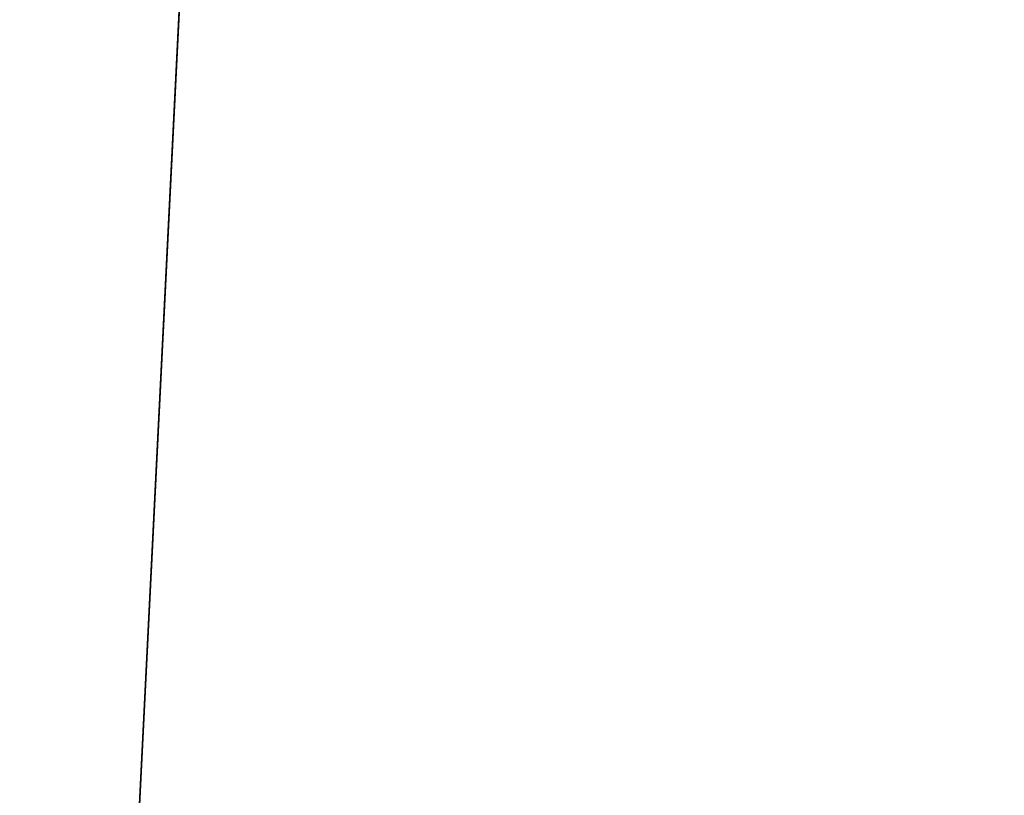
# Model space of a CAD drawing. Header units: millimetres. Extents: x 26 to 326, y -150 to 150.
# Tile 131 of 256: x 169.5438 to 169.5721, y -5.1283 to -5.106. Entities that reach past the tile are written whole.
import ezdxf

# ---------------------------------------------------------------- set-up
doc = ezdxf.new("R2010")
doc.units = ezdxf.units.MM
doc.header["$LTSCALE"] = 25.4
doc.layers.get('0').update_dxf_attribs({"true_color": 0xff5454})

# ---------------------------------------------------------------- blocks, each defined once
blk = doc.blocks.new('Z_o_enie AMALFI_8381_8380 pm 1.STL')
at = {"color": 18, "true_color": 0x000000}
mesh = blk.add_polyface(dxfattribs=at)
corners = [(169.996597, -5.433885, 361.011749), (169.57045, -5.091088, 359.417328), (169.858978, -5.514696, 359.411804), (169.715347, -5.02096, 361.01712)]
mesh.append_faces([[corners[k] for k in face] for face in [(0, 1, 2), (1, 0, 3)]], dxfattribs={"vtx0": -1, "color": 18})
mesh = blk.add_polyface(dxfattribs=at)
corners = [(169.550964, -5.054644, 350.622437), (169.546249, -5.148903, 357.621826), (169.516296, -5.101641, 357.622437)]
mesh.append_faces([[corners[k] for k in face] for face in [(0, 1, 2)]], dxfattribs={"color": 18})
mesh = blk.add_polyface(dxfattribs=at)
corners = [(169.550964, -5.054644, 350.622437), (169.807739, -5.529233, 357.616882), (169.546249, -5.148903, 357.621826)]
mesh.append_faces([[corners[k] for k in face] for face in [(0, 1, 2)]], dxfattribs={"color": 18})
mesh = blk.add_polyface(dxfattribs=at)
corners = [(169.550964, -5.054644, 350.622437), (170.359406, -6.087599, 350.60907), (169.807739, -5.529233, 357.616882)]
mesh.append_faces([[corners[k] for k in face] for face in [(0, 1, 2)]], dxfattribs={"color": 18})
mesh = blk.add_polyface(dxfattribs=at)
corners = [(169.516296, -5.101641, 357.622437), (169.546249, -5.148903, 357.621826), (169.529404, -5.105015, 358.508698)]
mesh.append_faces([[corners[k] for k in face] for face in [(0, 1, 2)]], dxfattribs={"color": 18})

msp = doc.modelspace()

# ---------------------------------------------------------------- block references
at = {"color": 0}
msp.add_blockref('Z_o_enie AMALFI_8381_8380 pm 1.STL', (0, 0), dxfattribs=at)

doc.saveas('drawing.dxf')
